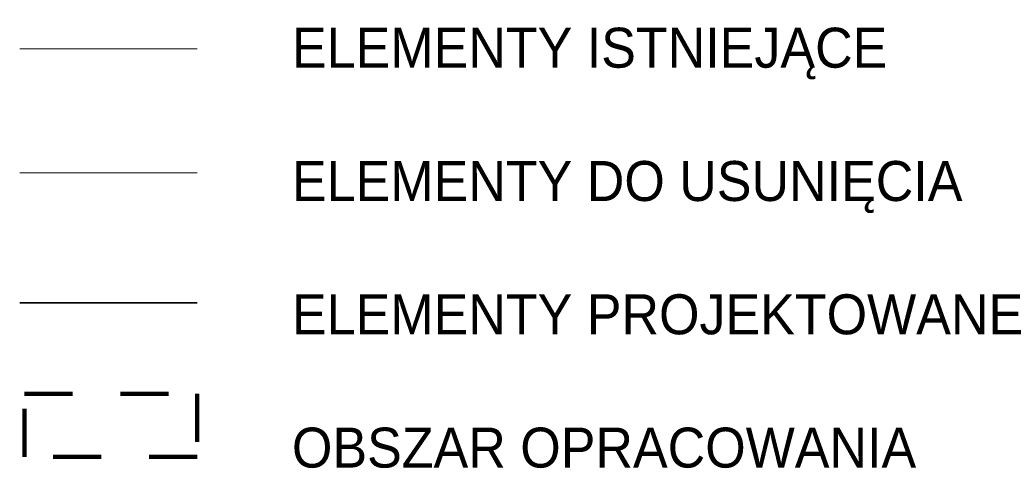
# Model space of a CAD drawing. Header units: centimetres. Extents: x -204 to 5262, y -330 to 4352.
# Tile 18 of 18: x 4770 to 5262, y 3797 to 4021. Entities that reach past the tile are written whole.
import ezdxf

# ---------------------------------------------------------------- set-up
doc = ezdxf.new("R2010")
doc.units = ezdxf.units.CM
doc.header["$MEASUREMENT"] = 0
doc.linetypes.add('Przerywana', pattern=[48, 24, -24])
for name, color, linetype, lineweight in [('0_Nr_pióra__107', 5, 'Continuous', 35), ('0_Nr_pióra__115', 1, 'Continuous', 20), ('0_Nr_pióra__15', 7, 'Continuous', 50), ('0_Nr_pióra__56', 7, 'Continuous', 20)]:
    doc.layers.add(name, color=color, linetype=linetype, lineweight=lineweight)
doc.layers.add('0_Nr_pióra__255', color=7, linetype='Continuous', lineweight=140, true_color=0x00a400)
doc.styles.add('STYL_AUTOMATYCZNY_2', font='arial.ttf')

msp = doc.modelspace()

# ---------------------------------------------------------------- linework, layer by layer
at = {"layer": '0_Nr_pióra__107', "color": 5, "linetype": 'Continuous', "lineweight": 35}
msp.add_line((4769.73, 3879.39), (4858.47, 3879.39), dxfattribs=at)
at = {"layer": '0_Nr_pióra__115', "color": 1, "linetype": 'Continuous', "lineweight": 20}
msp.add_line((4769.73, 3944.43), (4858.47, 3944.43), dxfattribs=at)
at = {"layer": '0_Nr_pióra__255', "color": 94, "linetype": 'Przerywana', "lineweight": 140, "true_color": 0x00a400}
msp.add_lwpolyline([(4772.18, 3833.8), (4858.47, 3833.8), (4858.47, 3802.23), (4772.18, 3802.23)], close=True, dxfattribs=at)
at = {"layer": '0_Nr_pióra__56', "color": 7, "linetype": 'Continuous', "lineweight": 20}
msp.add_line((4769.73, 4006.33), (4858.47, 4006.33), dxfattribs=at)

# ---------------------------------------------------------------- texts
at = {"layer": '0_Nr_pióra__15', "color": 7, "linetype": 'Continuous', "lineweight": 50, "insert": (4905.83, 4016.95), "char_height": 20, "attachment_point": 1, "style": 'STYL_AUTOMATYCZNY_2'}
msp.add_mtext('\\A1;{\\pql;\\fArial|b0|i0|c238|p0;\\W1.000000;ELEMENTY ISTNIEJĄCE\\P\\pql;\\fArial|b0|i0|c238|p0;\\W1.000000;\\P\\pql;\\fArial|b0|i0|c238|p0;\\W1.000000;ELEMENTY DO USUNIĘCIA\\P\\pql;\\fArial|b0|i0|c238|p0;\\W1.000000;\\P\\pql;\\fArial|b0|i0|c238|p0;\\W1.000000;ELEMENTY PROJEKTOWANE\\P\\pql;\\fArial|b0|i0|c238|p0;\\W1.000000;\\P\\pql;\\fArial|b0|i0|c238|p0;\\W1.000000;OBSZAR OPRACOWANIA\\P\\pql;\\fArial|b1|i0|c238|p0;\\W1.000000;}', dxfattribs=at)

doc.saveas('drawing.dxf')
